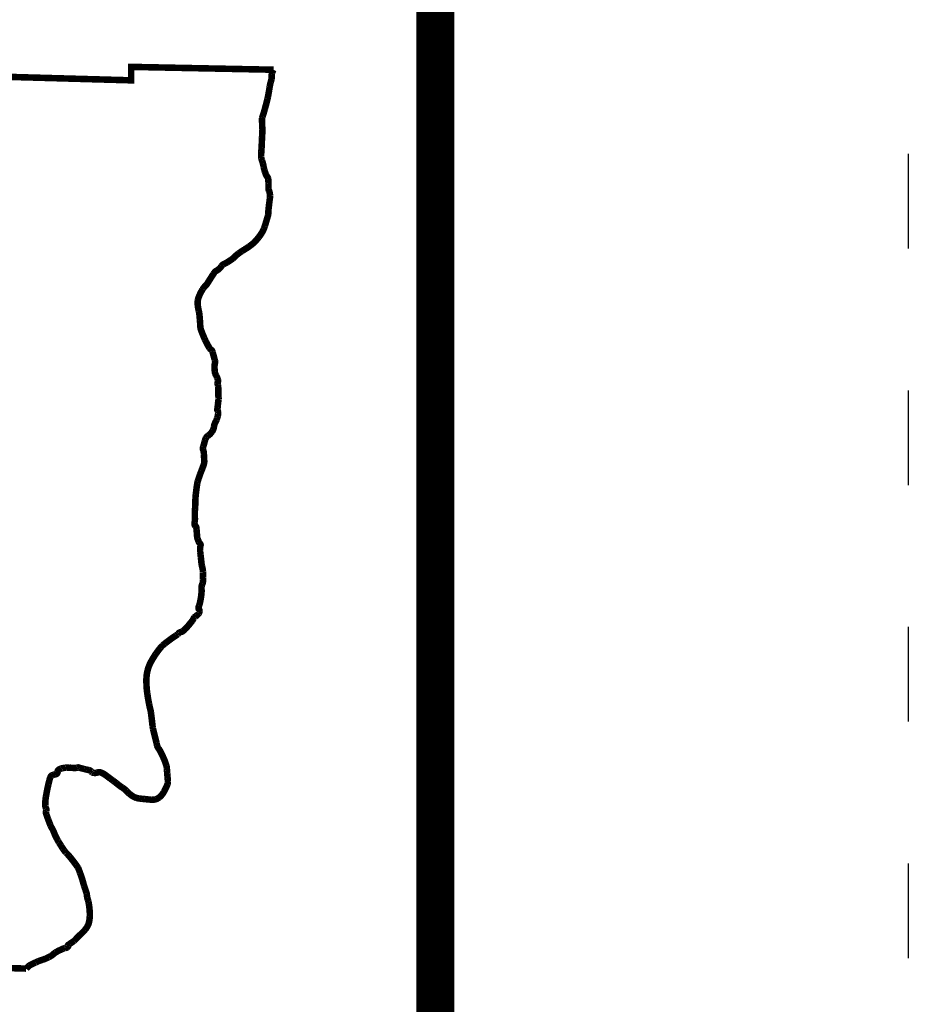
# Model space of a CAD drawing. Header units: feet. Extents: x 24.4 to 32.9, y 2.4 to 13.4.
# Tile 154 of 156: x 32 to 32.9, y 3.8 to 4.8. Entities that reach past the tile are written whole.
import ezdxf

# ---------------------------------------------------------------- set-up
doc = ezdxf.new("R2010")
doc.units = ezdxf.units.FT
doc.header["$MEASUREMENT"] = 0
doc.linetypes.add('DOT2', pattern=[0.125, 0, -0.125])
doc.layers.add('BELMONT-BORDER', color=7, linetype='Continuous')
doc.layers.add('BORDER', color=7, linetype='Continuous')

msp = doc.modelspace()

# ---------------------------------------------------------------- linework, layer by layer
at = {"layer": 'BELMONT-BORDER', "color": 7, "const_width": 0.00691}
for points in [[(31.0176, 3.8355), (31.0264, 4.7709), (31.2937, 4.7735), (31.2939, 4.7635), (32.1091, 4.7406), (32.1092, 4.7548), (32.2596, 4.7518)], [(31.0176, 3.8355), (31.2778, 3.8316), (31.2777, 3.8282), (31.5367, 3.821), (31.5365, 3.8158), (31.9981, 3.8019)]]:
    msp.add_lwpolyline(points, dxfattribs=at)
msp.add_lwpolyline([(31.9981, 3.8019, -0.027189), (32.0011, 3.8048, -0.060647), (32.0027, 3.8058, -0.007673), (32.0081, 3.8084, -0.014718), (32.0109, 3.8097, -0.01568), (32.0156, 3.8113, 0.021974), (32.019, 3.8126, 0.01914), (32.0219, 3.8139, 0.020163), (32.0245, 3.8154, 0.046901), (32.0269, 3.8172, -0.048228), (32.0292, 3.819, -0.015167), (32.0315, 3.8203, -0.012679), (32.0344, 3.8217, -0.013663), (32.0371, 3.8229, -0.02138), (32.0389, 3.8236, -0.05534), (32.0397, 3.8237, 0.045428), (32.0406, 3.8239, 0.087345), (32.0415, 3.8243, 0.072786), (32.0423, 3.8251, 0.307094), (32.0424, 3.8261, -0.385597), (32.0426, 3.827, -0.016554), (32.0436, 3.8277, 0.011553), (32.0451, 3.8287, 0.001763), (32.0487, 3.8311, 0.027016), (32.0489, 3.8313, 0.025438), (32.0499, 3.8323, -0.007654), (32.0531, 3.8356, -0.004), (32.0563, 3.8387, 0.004594), (32.0591, 3.8415, 0.031836), (32.0605, 3.843, 0.019596), (32.0623, 3.8457, 0.056805), (32.0639, 3.8488, 0.048954), (32.0649, 3.8527, 0.021759), (32.0653, 3.8565, 0.026031), (32.0654, 3.8598, 0.009518), (32.0651, 3.8643, 0.014651), (32.0648, 3.8673, 0.009366), (32.0643, 3.8706, 0.013206), (32.0639, 3.8729, 0.03267), (32.0632, 3.8751, -0.03167), (32.0626, 3.8773, -0.053113), (32.0623, 3.8797, 0.071277), (32.062, 3.8814, 0.011456), (32.0613, 3.8835, -0.009952), (32.0605, 3.8858, -0.000593), (32.0593, 3.8896, -0.001234), (32.0588, 3.8914, -0.007027), (32.0579, 3.8945, 0.008364), (32.057, 3.8975, 0.009438), (32.0566, 3.8987, 0.002424), (32.0549, 3.9034, 0.008591), (32.0535, 3.9072, 0.024998), (32.0529, 3.9085, 0.029593), (32.0523, 3.9094, 0.009561), (32.0503, 3.9122, 0.00659), (32.0473, 3.9162, 0.005725), (32.0437, 3.9207, 0.025418), (32.0402, 3.9244, -0.041201), (32.0382, 3.9268, -0.010334), (32.0369, 3.9287, -0.006004), (32.0349, 3.9319, -0.002577), (32.0328, 3.9351, -0.005027), (32.0318, 3.9369, -0.010778), (32.0308, 3.9386, -0.006755), (32.0293, 3.9415, -0.026193), (32.0279, 3.9448, 0.024118), (32.0264, 3.9483, 0.024659), (32.0251, 3.9507, -0.029474), (32.024, 3.9527, -0.01329), (32.0234, 3.9542, -0.003619), (32.0213, 3.9597, -0.008941), (32.0195, 3.9647, -0.035451), (32.0191, 3.966, -0.047726), (32.019, 3.9667, -0.028194), (32.0191, 3.968, -0.050767), (32.0193, 3.9687, 0.043429), (32.0194, 3.9694, 0.169461), (32.019, 3.9715, -0.125602), (32.0183, 3.9742, -0.023889), (32.0184, 3.9788, -0.025191), (32.0189, 3.9831, -0.002566), (32.0199, 3.9887, -0.005897), (32.0204, 3.9912, -0.002521), (32.0209, 3.9935, -0.001587), (32.0217, 3.9971, -0.014498), (32.0227, 4.0012, -0.019211), (32.0237, 4.0042, -0.045025), (32.0242, 4.0052, -0.074498), (32.0246, 4.0057, -0.091847), (32.0252, 4.0061, -0.024989), (32.0276, 4.0069, -0.0355), (32.0286, 4.0071, 0.032987), (32.0296, 4.0073, 0.355789), (32.0313, 4.0096, -0.301463), (32.0329, 4.0124, -0.027673), (32.0352, 4.0134, -0.04783), (32.0366, 4.0137, -0.012499), (32.0398, 4.0142, -0.029377), (32.0412, 4.0142, -0.0053), (32.0438, 4.0142, -0.007093), (32.0458, 4.0141, -0.006909), (32.0471, 4.014, 0.006688), (32.0484, 4.0139, 0.027636), (32.0499, 4.0139, 0.022267), (32.0518, 4.0141, 0.114605), (32.0526, 4.0144, -0.19293), (32.0532, 4.0145, -0.039353), (32.0543, 4.0142, 0.018684), (32.0564, 4.0136, 0.000478), (32.0593, 4.0129, 0.000913), (32.0608, 4.0125, 0.013276), (32.0624, 4.0121, -0.010729), (32.0644, 4.0117, -0.059888), (32.0657, 4.0112, -0.056279), (32.067, 4.0103, -0.16601), (32.0674, 4.0097, 0.203206), (32.0678, 4.0091, 0.088737), (32.0682, 4.009, 0.020489), (32.0698, 4.0087, 0.116383), (32.0737, 4.0092, -0.159469), (32.0766, 4.0092, -0.045688), (32.0791, 4.0082, -0.04113), (32.0817, 4.0066, -0.000286), (32.0855, 4.0038, -0.000706), (32.0871, 4.0026, -0.000066), (32.0897, 4.0007, -0.000158), (32.0909, 3.9998, -0.00893), (32.0933, 3.998, 0.005962), (32.0968, 3.9952, 0.027809), (32.0993, 3.9935, -0.027265), (32.1018, 3.9918, -0.044849), (32.1037, 3.9901, 0.028342), (32.1065, 3.9873, 0.019742), (32.1094, 3.985, 0.029396), (32.1114, 3.9837, 0.050212), (32.1142, 3.9824, 0.047744), (32.1174, 3.9817, 0.003357), (32.1206, 3.9813, 0.004248), (32.1231, 3.9811, 0.001817), (32.1257, 3.9808, 0.001475), (32.1288, 3.9805, 0.020128), (32.1307, 3.9805, 0.014005), (32.1335, 3.9805, 0.09276), (32.1359, 3.9811, 0.066622), (32.1389, 3.9829, 0.046025), (32.1416, 3.9856, 0.047916), (32.1436, 3.9886, 0.009894), (32.1453, 3.9918, 0.013551), (32.1464, 3.9941, 0.013686), (32.1476, 3.997, 0.052589), (32.1478, 3.9978, 0.040966), (32.1479, 3.9992, 0.017057), (32.1477, 4.0025, 0.001199), (32.1475, 4.005, -0.001281), (32.1473, 4.0075, -0.005261), (32.147, 4.011, 0.00648), (32.1468, 4.0139, 0.048004), (32.1464, 4.0162, 0.021921), (32.1447, 4.0212, 0.011883), (32.1433, 4.0245, 0.007665), (32.141, 4.0295, 0.047548), (32.1378, 4.0349, -0.098302), (32.1365, 4.0376, -0.003042), (32.1359, 4.0404, 0.001508), (32.1345, 4.0459, 0.002273), (32.1322, 4.0552, -0.016335), (32.132, 4.0565, -0.017979), (32.1317, 4.0581, 0.003529), (32.1308, 4.0662, 0.000332), (32.1301, 4.0718, 0.00134), (32.1299, 4.0732, 0.03273), (32.1293, 4.076, -0.015907), (32.128, 4.0818, -0.00671), (32.1272, 4.0858, -0.004072), (32.1262, 4.0923, -0.020844), (32.1255, 4.0982, -0.015708), (32.1252, 4.1061, -0.031479), (32.1255, 4.1117, -0.034275), (32.1264, 4.1168, -0.030227), (32.128, 4.1217, -0.030822), (32.1301, 4.1262, -0.013653), (32.1323, 4.13, -0.0113), (32.1352, 4.1345, -0.018226), (32.1401, 4.141, -0.044745), (32.1423, 4.1434, -0.016582), (32.1449, 4.1455, -0.006726), (32.1515, 4.1505, -0.012642), (32.1562, 4.1537, 0.026773), (32.1584, 4.1552, 0.056474), (32.1589, 4.1558, -0.039177), (32.1596, 4.1566, -0.150164), (32.1617, 4.1576, 0.138713), (32.164, 4.1587, 0.024337), (32.1663, 4.1608, 0.015887), (32.1696, 4.1644, 0.004972), (32.1723, 4.1677, 0.009204), (32.1737, 4.1695, 0.060016), (32.1749, 4.1716, -0.08562), (32.1758, 4.1731, -0.066961), (32.1769, 4.1739, 0.042669), (32.1786, 4.1752, 0.016435), (32.1798, 4.1763, 0.022735), (32.1806, 4.1772, 0.087723), (32.181, 4.178, 0.048764), (32.1814, 4.1795, 0.212054), (32.1808, 4.1815, -0.219963), (32.1803, 4.1834, -0.060601), (32.1809, 4.1855, 0.050495), (32.1817, 4.188, 0.014654), (32.1829, 4.1941, 0.017513), (32.1835, 4.1993, 0.040704), (32.1835, 4.2029, -0.049596), (32.1836, 4.2059, -0.095824), (32.1845, 4.2087, 0.123104), (32.185, 4.2109, 0.003746), (32.185, 4.213, -0.003374), (32.1851, 4.2153, -0.002371), (32.1851, 4.2186, 0.005253), (32.1851, 4.2201, 0.025645), (32.1851, 4.221, 0.009099), (32.1848, 4.2235, 0.032349), (32.1841, 4.2269, -0.038866), (32.1835, 4.2298, -0.005633), (32.1832, 4.2326, 0.004278), (32.1828, 4.2363, 0.003884), (32.1825, 4.2395, -0.004622), (32.1821, 4.2423, -0.022474), (32.1821, 4.2435, -0.008176), (32.1821, 4.2469, -0.086091), (32.1824, 4.2486, 0.125731), (32.1825, 4.2498, 0.162565), (32.182, 4.2509, -0.089351), (32.1807, 4.2527, -0.020283), (32.1792, 4.2565, -0.061517), (32.1789, 4.2578, -0.009183), (32.1787, 4.2601, 0.005713), (32.1784, 4.2638, 0.002097), (32.1782, 4.2662, 0.003018), (32.178, 4.2679, 0.196239), (32.177, 4.2697, -0.213414), (32.1761, 4.2715, -0.045892), (32.1763, 4.2738, 0.034221), (32.1765, 4.2768, 0.009733), (32.1764, 4.2821, -0.020769), (32.1764, 4.2846, -0.00839), (32.1766, 4.2871, 0.00644), (32.1768, 4.2903, 0.013169), (32.177, 4.2963, -0.019115), (32.1772, 4.3004, -0.008961), (32.1774, 4.3028, -0.00333), (32.1782, 4.3092, -0.004058), (32.1789, 4.3141, -0.016391), (32.1791, 4.3152, -0.019794), (32.1794, 4.3166, -0.009075), (32.1804, 4.3195, -0.003026), (32.1818, 4.3238, -0.006949), (32.1825, 4.3256, -0.002766), (32.183, 4.3269, 0.000844), (32.1835, 4.3282, 0.005211), (32.1848, 4.3316, 0.006616), (32.1858, 4.3344, 0.037068), (32.1863, 4.3364, 0.048072), (32.1864, 4.338, 0.007704), (32.1863, 4.3399, 0.003539), (32.1861, 4.3441, 0.000724), (32.186, 4.3451, 0.000448), (32.1859, 4.3468, 0.078307), (32.1851, 4.3505, -0.158146), (32.185, 4.3524, -0.01793), (32.1853, 4.3535, 0.008544), (32.186, 4.3557, 0.006412), (32.1869, 4.3591, -0.010214), (32.1875, 4.3612, -0.055155), (32.188, 4.3624, -0.038278), (32.189, 4.3638, -0.084483), (32.1903, 4.365, 0.057731), (32.1922, 4.3665, 0.034881), (32.1945, 4.3691, 0.049899), (32.1957, 4.3712, 0.081597), (32.1966, 4.3744, -0.072183), (32.1976, 4.378, -0.01907), (32.1987, 4.3804, 0.02749), (32.1995, 4.382, 0.017489), (32.2, 4.3836, 0.011891), (32.2007, 4.3859, 0.037694), (32.201, 4.388, 0.042798), (32.2011, 4.39, 0.147885), (32.2005, 4.3915, -0.194316), (32.2002, 4.3927, -0.002644), (32.2005, 4.395, 0.001533), (32.2009, 4.399, 0.000167), (32.2015, 4.4035, 0.002446), (32.2015, 4.4038, 0.058399), (32.2015, 4.4052, -0.028804), (32.2013, 4.408, -0.008123), (32.2013, 4.4105, 0.009336), (32.2013, 4.413, 0.009851), (32.2013, 4.4143, 0.005039), (32.2011, 4.4169, 0.063836), (32.2008, 4.4186, -0.062086), (32.2004, 4.4204, -0.155581), (32.2007, 4.4217, 0.162501), (32.201, 4.423, 0.039146), (32.2008, 4.4241, 0.019266), (32.2001, 4.4261, 0.051338), (32.1989, 4.4288, -0.063951), (32.1979, 4.431, -0.050097), (32.1975, 4.4332, -0.023551), (32.1972, 4.4381, -0.064423), (32.1978, 4.4421, 0.133949), (32.1978, 4.4441, 0.000137), (32.1975, 4.445, 0.000035), (32.1966, 4.4484, 0.000059), (32.1952, 4.4534, 0.000313), (32.1949, 4.4543, 0.1759), (32.1939, 4.4557, -0.099608), (32.1919, 4.4577, -0.007684), (32.1903, 4.4604, -0.016767), (32.1896, 4.4617, -0.005872), (32.1882, 4.4643, -0.006046), (32.187, 4.4668, -0.006159), (32.1862, 4.4687, -0.002978), (32.1846, 4.4725, -0.018533), (32.1828, 4.4774, -0.044957), (32.1823, 4.4796, -0.029655), (32.1821, 4.4823, 0.017705), (32.1818, 4.4869, 0.002412), (32.1814, 4.4916, 0.004295), (32.1811, 4.4943, 0.030338), (32.1806, 4.4969, -0.01961), (32.1798, 4.5009, -0.034839), (32.1794, 4.505, -0.044435), (32.1796, 4.5083, -0.052647), (32.1806, 4.5117, -0.032742), (32.183, 4.5169, -0.006896), (32.1845, 4.5196, -0.018536), (32.1851, 4.5205, -0.055063), (32.1874, 4.5232, 0.060634), (32.1895, 4.5257, 0.004094), (32.1909, 4.5279, -0.002517), (32.1931, 4.5314, -0.002667), (32.1961, 4.536, -0.007271), (32.1973, 4.5377, -0.122024), (32.199, 4.5392, 0.067961), (32.2023, 4.5415, 0.058401), (32.2046, 4.5443, -0.093443), (32.2063, 4.5459, -0.044105), (32.2083, 4.5471, 0.03269), (32.211, 4.5485, 0.008987), (32.2151, 4.5512, 0.020323), (32.2169, 4.5525, 0.038931), (32.2187, 4.5542, -0.039161), (32.2205, 4.5559, -0.012183), (32.2233, 4.5581, -0.011703), (32.2264, 4.5602, -0.009097), (32.2289, 4.5618, 0.007942), (32.2318, 4.5636, 0.011581), (32.2341, 4.5652, 0.008333), (32.2372, 4.5675, 0.040823), (32.2398, 4.5699, 0.022202), (32.244, 4.5748, 0.028135), (32.2479, 4.5805, 0.055127), (32.2494, 4.5837, 0.005018), (32.2505, 4.5867, 0.003509), (32.2518, 4.5911, 0.002576), (32.2536, 4.5971, 0.021431), (32.2538, 4.5979, 0.042111), (32.2541, 4.6002, -0.02204), (32.2544, 4.6048, -0.000345), (32.2549, 4.6092, -0.000454), (32.2553, 4.6125, -0.003055), (32.2556, 4.6147, 0.003074), (32.2559, 4.6169, 0.046227), (32.256, 4.6184, 0.021537), (32.2556, 4.6216, 0.074331), (32.2548, 4.6241, -0.091163), (32.2543, 4.6262, -0.038585), (32.2543, 4.6283, 0.024519), (32.2543, 4.6316, 0.01373), (32.2541, 4.6355, 0.038329), (32.2539, 4.6369, 0.119853), (32.253, 4.6387, -0.086595), (32.2516, 4.6411, -0.010577), (32.2504, 4.6443, -0.018129), (32.2499, 4.6462, -0.016431), (32.2492, 4.649, 0.013009), (32.2485, 4.6525, 0.035361), (32.2474, 4.656, -0.055809), (32.2467, 4.6583, -0.036436), (32.2466, 4.6605, -0.017567), (32.2467, 4.6649, -0.003901), (32.247, 4.6693, 0.007515), (32.2471, 4.6715, 0.000808), (32.2473, 4.676, -0.000521), (32.2475, 4.6804, -0.001751), (32.2477, 4.6839, 0.003697), (32.2479, 4.6874, 0.029137), (32.2478, 4.6893, -0.011245), (32.2476, 4.6943, -0.010117), (32.2475, 4.7, -0.053041), (32.2476, 4.7011, -0.035791), (32.2481, 4.7026, 0.021189), (32.249, 4.7052, 0.000995), (32.2504, 4.7101, 0.001659), (32.2512, 4.7131, 0.003277), (32.2527, 4.7187, 0.009095), (32.2532, 4.7208, 0.009058), (32.2537, 4.7229, 0.002443), (32.2551, 4.7307, 0.002868), (32.2555, 4.7334, -0.002647), (32.256, 4.7361, -0.033092), (32.2567, 4.7387, 0.027125), (32.2575, 4.7419, 0.05683), (32.2576, 4.7436, -0.030831), (32.2577, 4.7467, -0.063579), (32.2582, 4.7487, -0.039453), (32.2596, 4.7518)], format="xyb", dxfattribs=at)
at = {"layer": 'BORDER', "color": 7, "const_width": 0.04}
msp.add_lwpolyline([(24.9308, 2.9129), (24.9308, 12.9129), (32.4308, 12.9129), (32.4308, 2.9129)], close=True, dxfattribs=at)
at = {"layer": 'DEFPOINTS', "color": 7, "linetype": 'DOT2', "ltscale": 1.2}
msp.add_lwpolyline([(24.4308, 2.4129), (24.4308, 13.4129), (32.9308, 13.4129), (32.9308, 2.4129)], close=True, dxfattribs=at)

doc.saveas('drawing.dxf')
